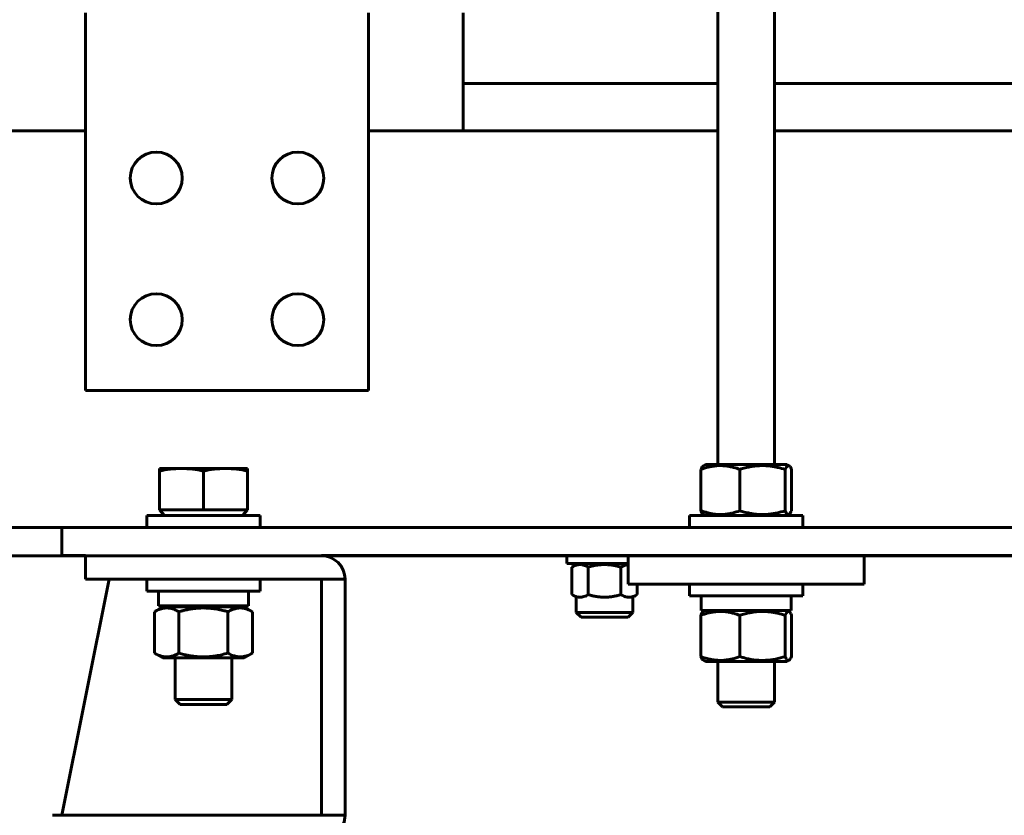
# Model space of a CAD drawing. Header units: millimetres. Extents: x 0 to 297, y 0 to 420.
# Tile 3 of 13: x 104 to 146, y 80 to 114. Entities that reach past the tile are written whole.
import ezdxf

# ---------------------------------------------------------------- set-up
doc = ezdxf.new("R2010")
doc.units = ezdxf.units.MM
doc.linetypes.add('K5LT_BASIC', pattern=[0])
doc.linetypes.add('K5LT_THIN', pattern=[0])
doc.layers.add('Системный слой', color=7, linetype='Continuous')
doc.styles.add('KDIMTEXTSTYLE', font='GOST_AU.SHX', dxfattribs={"width": 0.96, "oblique": 15, "height": 5})
doc.dimstyles.new('KDIMSTYLE (0.20)', dxfattribs={"dimtxt": 5, "dimasz": 1, "dimexe": 2, "dimexo": 0, "dimgap": 1, "dimtad": 1, "dimlfac": 5, "dimtxsty": 'KDIMTEXTSTYLE', "dimsah": 1, "dimcen": 0, "dimdle": 1, "dimadec": 0, "dimazin": 0, "dimtfac": 0.667, "dimtmove": 0, "dimatfit": 3, "dimfxl": 1, "dimtvp": 1, "dimtolj": 1, "dimtzin": 0, "dimarcsym": 0})

# ---------------------------------------------------------------- blocks, each defined once
blk = doc.blocks.new('U1')
at = {"layer": 'Системный слой', "color": 150, "linetype": 'K5LT_BASIC', "lineweight": 60, "true_color": 0x0080ff}
for p, q in [((95.883, 108.834), (107.283, 108.834)), ((119.283, 108.834), (134.083, 108.834)), ((136.483, 108.834), (151.283, 108.834))]:
    blk.add_line(p, q, dxfattribs=at)
blk = doc.blocks.new('U3')
at = {"layer": 'Системный слой', "color": 150, "linetype": 'K5LT_BASIC', "lineweight": 60, "true_color": 0x0080ff}
for p, q in [((106.283, 90.834), (107.283, 90.834)), ((117.283, 90.834), (197.283, 90.834))]:
    blk.add_line(p, q, dxfattribs=at)
blk = doc.blocks.new('U22')
at = {"layer": 'Системный слой', "color": 150, "linetype": 'K5LT_BASIC', "lineweight": 60, "true_color": 0x0080ff}
for p, q in [((129.975, 90.35), (130.077, 90.401)), ((130.077, 90.401), (130.179, 90.438)), ((130.179, 90.438), (130.283, 90.455))]:
    blk.add_line(p, q, dxfattribs=at)
blk = doc.blocks.new('U23')
at = {"layer": 'Системный слой', "color": 150, "linetype": 'K5LT_BASIC', "lineweight": 60, "true_color": 0x0080ff}
for p, q in [((128.083, 90.457), (128.083, 90.499)), ((128.083, 88.432), (128.083, 89.075))]:
    blk.add_line(p, q, dxfattribs=at)
blk = doc.blocks.new('U80')
at = {"layer": 'Системный слой', "color": 150, "linetype": 'K5LT_BASIC', "lineweight": 60, "true_color": 0x0080ff}
for p, q in [((107.283, 90.832), (85.283, 90.832)), ((130.283, 90.832), (117.334, 90.832)), ((174.283, 90.832), (140.283, 90.832))]:
    blk.add_line(p, q, dxfattribs=at)
blk = doc.blocks.new('U99')
at = {"layer": 'Системный слой', "color": 150, "linetype": 'K5LT_BASIC', "lineweight": 60, "true_color": 0x0080ff}
for p, q in [((111.291, 84.533), (112.283, 84.533)), ((112.283, 84.533), (113.275, 84.533))]:
    blk.add_line(p, q, dxfattribs=at)
blk = doc.blocks.new('U100')
at = {"layer": 'Системный слой', "color": 150, "linetype": 'K5LT_BASIC', "lineweight": 60, "true_color": 0x0080ff}
for p, q in [((113.483, 89.834), (113.483, 89.833)), ((113.483, 88.713), (113.483, 88.661)), ((113.483, 86.501), (113.483, 84.741))]:
    blk.add_line(p, q, dxfattribs=at)
blk = doc.blocks.new('U101')
at = {"layer": 'Системный слой', "color": 150, "linetype": 'K5LT_BASIC', "lineweight": 60, "true_color": 0x0080ff}
for p, q in [((111.083, 89.834), (111.083, 89.833)), ((111.083, 88.713), (111.083, 88.661)), ((111.083, 86.501), (111.083, 84.741))]:
    blk.add_line(p, q, dxfattribs=at)
blk = doc.blocks.new('U102')
at = {"layer": 'Системный слой', "color": 150, "linetype": 'K5LT_BASIC', "lineweight": 60, "true_color": 0x0080ff}
for p, q in [((112.283, 86.501), (110.558, 86.501)), ((114.008, 86.501), (112.283, 86.501))]:
    blk.add_line(p, q, dxfattribs=at)
blk = doc.blocks.new('U109')
at = {"layer": 'Системный слой', "color": 150, "linetype": 'K5LT_BASIC', "lineweight": 60, "true_color": 0x0080ff}
for p, q in [((134.083, 110.833), (123.283, 110.833)), ((147.283, 110.833), (136.483, 110.833))]:
    blk.add_line(p, q, dxfattribs=at)
blk = doc.blocks.new('U110')
at = {"layer": 'Системный слой', "color": 150, "linetype": 'K5LT_BASIC', "lineweight": 60, "true_color": 0x0080ff}
for p, q in [((130.283, 90.833), (123.283, 90.833)), ((147.283, 90.833), (140.283, 90.833)), ((174.283, 90.833), (167.283, 90.833)), ((191.283, 90.833), (184.283, 90.833))]:
    blk.add_line(p, q, dxfattribs=at)
blk = doc.blocks.new('U119')
at = {"layer": 'Системный слой', "color": 150, "linetype": 'K5LT_BASIC', "lineweight": 60, "true_color": 0x0080ff}
for p, q in [((107.283, 90.833), (103.283, 90.833)), ((123.283, 90.833), (117.314, 90.833))]:
    blk.add_line(p, q, dxfattribs=at)
blk = doc.blocks.new('U121')
at = {"layer": 'Системный слой', "color": 150, "linetype": 'K5LT_BASIC', "lineweight": 60, "true_color": 0x0080ff}
for p, q in [((123.283, 113.833), (123.283, 108.834)), ((123.283, 90.834), (123.283, 90.833))]:
    blk.add_line(p, q, dxfattribs=at)
blk = doc.blocks.new('U127')
at = {"layer": 'Системный слой', "color": 150, "linetype": 'K5LT_BASIC', "lineweight": 60, "true_color": 0x0080ff}
for p, q in [((134.283, 84.433), (135.283, 84.433)), ((135.283, 84.433), (136.283, 84.433))]:
    blk.add_line(p, q, dxfattribs=at)
blk = doc.blocks.new('U128')
at = {"layer": 'Системный слой', "color": 150, "linetype": 'K5LT_BASIC', "lineweight": 60, "true_color": 0x0080ff}
for p, q in [((136.483, 94.693), (136.483, 202.833)), ((136.483, 90.833), (136.483, 90.834)), ((136.483, 84.633), (136.483, 86.353))]:
    blk.add_line(p, q, dxfattribs=at)
blk = doc.blocks.new('U129')
at = {"layer": 'Системный слой', "color": 150, "linetype": 'K5LT_BASIC', "lineweight": 60, "true_color": 0x0080ff}
for p, q in [((134.083, 94.693), (134.083, 202.833)), ((134.083, 90.833), (134.083, 90.834)), ((134.083, 84.633), (134.083, 86.353))]:
    blk.add_line(p, q, dxfattribs=at)
blk = doc.blocks.new('U135')
at = {"layer": 'Системный слой', "color": 150, "linetype": 'K5LT_BASIC', "lineweight": 60, "true_color": 0x0080ff}
for p, q in [((136.932, 94.489), (136.987, 94.59)), ((136.987, 94.59), (137, 94.607)), ((137, 94.607), (137.001, 94.609)), ((137.001, 94.609), (137.004, 94.612)), ((137.004, 94.612), (137.009, 94.618)), ((137.009, 94.618), (137.02, 94.629)), ((137.02, 94.629), (137.043, 94.644)), ((137.043, 94.644), (137.068, 94.65)), ((137.068, 94.65), (137.069, 94.65)), ((137.069, 94.65), (137.071, 94.65)), ((137.071, 94.65), (137.075, 94.649)), ((137.075, 94.649), (137.083, 94.648)), ((137.083, 94.648), (137.098, 94.641)), ((137.098, 94.641), (137.102, 94.639)), ((137.102, 94.639), (137.102, 94.638)), ((137.102, 94.638), (137.103, 94.638)), ((137.103, 94.638), (137.105, 94.637)), ((137.105, 94.637), (137.108, 94.634)), ((137.108, 94.634), (137.114, 94.629)), ((137.114, 94.629), (137.127, 94.617)), ((137.127, 94.617), (137.136, 94.606)), ((137.136, 94.606), (137.138, 94.605)), ((137.138, 94.605), (137.14, 94.602)), ((137.14, 94.602), (137.144, 94.596)), ((137.144, 94.596), (137.152, 94.584)), ((137.152, 94.584), (137.168, 94.558)), ((137.168, 94.558), (137.201, 94.493)), ((137.201, 94.493), (137.203, 94.489))]:
    blk.add_line(p, q, dxfattribs=at)
blk = doc.blocks.new('U141')
at = {"layer": 'Системный слой', "color": 150, "linetype": 'K5LT_BASIC', "lineweight": 60, "true_color": 0x0080ff}
for p, q in [((133.558, 86.353), (135.283, 86.353)), ((135.283, 86.353), (137.008, 86.353))]:
    blk.add_line(p, q, dxfattribs=at)
blk = doc.blocks.new('U142')
at = {"layer": 'Системный слой', "color": 150, "linetype": 'K5LT_BASIC', "lineweight": 60, "true_color": 0x0080ff}
for p, q in [((136.934, 86.554), (136.932, 86.557)), ((136.967, 86.489), (136.934, 86.554)), ((136.983, 86.462), (136.967, 86.489)), ((136.991, 86.45), (136.983, 86.462)), ((136.995, 86.445), (136.991, 86.45)), ((136.998, 86.442), (136.995, 86.445)), ((136.999, 86.441), (136.998, 86.442)), ((137.011, 86.426), (136.999, 86.441)), ((137.022, 86.416), (137.011, 86.426)), ((137.028, 86.411), (137.022, 86.416)), ((137.031, 86.409), (137.028, 86.411)), ((137.032, 86.408), (137.031, 86.409)), ((137.033, 86.408), (137.032, 86.408)), ((137.047, 86.401), (137.033, 86.408)), ((137.057, 86.397), (137.047, 86.401)), ((137.063, 86.397), (137.057, 86.397)), ((137.065, 86.397), (137.063, 86.397)), ((137.067, 86.397), (137.065, 86.397)), ((137.098, 86.405), (137.067, 86.397)), ((137.067, 86.397), (137.067, 86.397)), ((137.102, 86.408), (137.098, 86.405)), ((137.119, 86.422), (137.102, 86.408)), ((137.128, 86.431), (137.119, 86.422)), ((137.132, 86.436), (137.128, 86.431)), ((137.134, 86.438), (137.132, 86.436)), ((137.136, 86.439), (137.134, 86.438)), ((137.168, 86.489), (137.136, 86.439)), ((137.203, 86.557), (137.168, 86.489))]:
    blk.add_line(p, q, dxfattribs=at)
blk = doc.blocks.new('U143')
at = {"layer": 'Системный слой', "color": 150, "linetype": 'K5LT_BASIC', "lineweight": 60, "true_color": 0x0080ff}
for p, q in [((137.02, 88.449), (137.042, 88.464)), ((137.042, 88.464), (137.067, 88.47)), ((137.067, 88.47), (137.068, 88.47)), ((137.068, 88.47), (137.07, 88.47)), ((137.07, 88.47), (137.075, 88.469)), ((137.075, 88.469), (137.083, 88.468)), ((137.083, 88.468), (137.098, 88.461)), ((137.098, 88.461), (137.102, 88.459)), ((137.102, 88.459), (137.102, 88.459)), ((137.102, 88.459), (137.103, 88.458)), ((137.103, 88.458), (137.105, 88.457)), ((137.105, 88.457), (137.108, 88.455)), ((137.108, 88.455), (137.114, 88.449)), ((136.932, 88.309), (136.987, 88.41)), ((136.987, 88.41), (137, 88.427)), ((137, 88.427), (137.001, 88.429)), ((137.001, 88.429), (137.004, 88.432)), ((137.004, 88.432), (137.009, 88.438)), ((137.009, 88.438), (137.02, 88.449)), ((137.114, 88.449), (137.127, 88.437)), ((137.127, 88.437), (137.136, 88.426)), ((137.136, 88.426), (137.137, 88.425)), ((137.137, 88.425), (137.14, 88.422)), ((137.14, 88.422), (137.144, 88.416)), ((137.144, 88.416), (137.152, 88.404)), ((137.152, 88.404), (137.168, 88.378)), ((137.168, 88.378), (137.201, 88.313)), ((137.201, 88.313), (137.203, 88.309))]:
    blk.add_line(p, q, dxfattribs=at)
blk = doc.blocks.new('KDIMARROW_01')
at = {"layer": 'Системный слой'}
blk.add_hatch(color=0, dxfattribs=at).paths.add_polyline_path([(-5, -0.658), (0, 0), (-5, 0.658), (-4.5, 0)])
at = {"layer": 'Системный слой', "color": 0, "linetype": 'K5LT_THIN', "lineweight": 18}
for p, q in [((-4.5, 0), (-5, 0.658)), ((-5, 0.658), (0, 0)), ((0, 0), (-5, -0.658)), ((-5, -0.658), (-4.5, 0)), ((0, 0), (-1, 0))]:
    blk.add_line(p, q, dxfattribs=at)

msp = doc.modelspace()

# ---------------------------------------------------------------- linework, layer by layer
at = {"layer": 'Системный слой', "color": 150, "linetype": 'K5LT_BASIC', "lineweight": 60, "true_color": 0x0080ff}
for p, q in [((107.2828, 97.8332), (107.2828, 113.8332)), ((119.2828, 113.8332), (119.2828, 97.8332)), ((107.2828, 97.8332), (119.2828, 97.8332)), ((111.3492, 94.5253), (110.4156, 94.5253)), ((110.4156, 94.5253), (110.4156, 94.4202)), ((110.4156, 94.4202), (110.4156, 92.7733)), ((113.2164, 94.5253), (111.3492, 94.5253)), ((112.2828, 94.4202), (112.2828, 92.7733)), ((114.15, 94.5253), (113.2164, 94.5253)), ((114.15, 94.4202), (114.15, 94.5253)), ((114.15, 94.4202), (114.15, 92.7733)), ((133.3629, 92.7373), (133.3629, 94.4891)), ((133.5578, 94.6932), (133.4674, 94.641)), ((137.0078, 94.6932), (133.5578, 94.6932)), ((135.0123, 94.4891), (135.0123, 92.7373)), ((136.9323, 92.7373), (136.9323, 94.4891)), ((137.0078, 94.6932), (137.0983, 94.641)), ((137.2027, 92.7373), (137.2027, 94.4891)), ((110.4156, 92.7733), (111.3492, 92.7733)), ((110.6316, 92.5333), (110.4156, 92.7733)), ((111.3492, 92.7733), (112.2828, 92.7733)), ((112.2828, 92.7733), (113.2164, 92.7733)), ((113.2164, 92.7733), (114.15, 92.7733)), ((113.934, 92.5333), (114.15, 92.7733)), ((109.8828, 92.0337), (109.8828, 92.5333)), ((109.8828, 92.5333), (114.6828, 92.5333)), ((114.6828, 92.0337), (114.6828, 92.5333)), ((132.8828, 92.5332), (132.8828, 92.0337)), ((137.6828, 92.5332), (132.8828, 92.5332)), ((133.5578, 92.5332), (133.4674, 92.5854)), ((137.0078, 92.5332), (137.0982, 92.5854)), ((137.6828, 92.5332), (137.6828, 92.0337)), ((103.2828, 92.0337), (106.2828, 92.0337)), ((106.2828, 92.0337), (208.2828, 92.0337)), ((106.2828, 92.0337), (106.2828, 90.8337)), ((106.2828, 90.8337), (103.2828, 90.8337)), ((107.2828, 89.8337), (107.2828, 90.8337)), ((107.2828, 90.8337), (107.8828, 90.8337)), ((107.8828, 90.8337), (117.2828, 90.8337)), ((127.6825, 90.8324), (127.6825, 90.4991)), ((130.2828, 90.8332), (140.2828, 90.8332)), ((130.2828, 89.6332), (130.2828, 90.8332)), ((140.2828, 90.8332), (140.2828, 89.6332)), ((130.2828, 90.4991), (127.6825, 90.4991)), ((128.0825, 90.4569), (127.8969, 90.3497)), ((127.8969, 89.1818), (127.8969, 90.3497)), ((128.5897, 89.1818), (128.5897, 90.3497)), ((129.9754, 89.1818), (129.9754, 90.3497)), ((106.283, 79.8337), (108.283, 89.8337)), ((107.8828, 89.8337), (107.2828, 89.8337)), ((117.2828, 89.8337), (107.8828, 89.8337)), ((114.6828, 89.8333), (109.8828, 89.8333)), ((109.8828, 89.3333), (109.8828, 89.8333)), ((114.6828, 89.3333), (114.6828, 89.8333)), ((117.2828, 79.8337), (117.2828, 89.8337)), ((117.2828, 89.8337), (118.2828, 89.8337)), ((118.2828, 89.8337), (118.2828, 79.8337)), ((109.8828, 89.3333), (114.6828, 89.3333)), ((110.3728, 88.7133), (110.3728, 89.3333)), ((114.1928, 88.7133), (114.1928, 89.3333)), ((140.2828, 89.6332), (130.2828, 89.6332)), ((130.6682, 89.6332), (130.6682, 89.1818)), ((132.8828, 89.6332), (132.8828, 89.1332)), ((137.6828, 89.6332), (137.6828, 89.1332)), ((128.0825, 89.0746), (127.8969, 89.1818)), ((130.4825, 89.0746), (130.6682, 89.1818)), ((130.4825, 88.4324), (130.4825, 89.0746)), ((132.8828, 89.1332), (137.6828, 89.1332)), ((133.3728, 89.1332), (133.3728, 88.5132)), ((137.1928, 89.1332), (137.1928, 88.5132)), ((110.5578, 88.6611), (110.2043, 88.457)), ((110.2043, 86.7051), (110.2043, 88.457)), ((114.1928, 88.7133), (110.3728, 88.7133)), ((114.0078, 88.6611), (110.5578, 88.6611)), ((111.2436, 88.457), (111.2436, 86.7051)), ((113.322, 88.457), (113.322, 86.7051)), ((114.0078, 88.6611), (114.3613, 88.457)), ((114.3613, 88.457), (114.3613, 86.7051)), ((133.3728, 88.5132), (137.1928, 88.5132)), ((133.5578, 88.5132), (133.4673, 88.461)), ((137.0078, 88.5132), (137.0983, 88.461)), ((128.2825, 88.2324), (128.0825, 88.4324)), ((128.0825, 88.4324), (130.4825, 88.4324)), ((128.2825, 88.2324), (130.2825, 88.2324)), ((130.2825, 88.2324), (130.4825, 88.4324)), ((133.3629, 88.3092), (133.3629, 86.5573)), ((135.0123, 88.3092), (135.0123, 86.5573)), ((136.9323, 88.3092), (136.9323, 86.5573)), ((137.2027, 88.3092), (137.2027, 86.5573)), ((110.5578, 86.5011), (110.2043, 86.7051)), ((114.0078, 86.5011), (114.3613, 86.7051)), ((133.5578, 86.3532), (133.4673, 86.4055)), ((137.0078, 86.3532), (137.0983, 86.4055)), ((111.0828, 84.7411), (112.2828, 84.7411)), ((111.2907, 84.5333), (111.0828, 84.7411)), ((112.2828, 84.7411), (113.4828, 84.7411)), ((113.275, 84.5333), (113.4828, 84.7411)), ((134.2828, 84.4334), (134.0828, 84.6334)), ((134.0828, 84.6334), (135.2828, 84.6334)), ((135.2828, 84.6334), (136.4828, 84.6334)), ((136.2828, 84.4334), (136.4828, 84.6334)), ((117.2828, 79.8337), (105.8828, 79.8337)), ((118.2828, 79.8337), (117.2828, 79.8337))]:
    msp.add_line(p, q, dxfattribs=at)
for centre in [(110.2828, 106.8332), (116.2828, 106.8332), (110.2828, 100.8332), (116.2828, 100.8332)]:
    msp.add_circle(centre, 1.1, dxfattribs=at)
for centre, start, end in [((117.2828, 89.8337), 0, 90), ((117.2828, 79.8337), 270, 0.00013)]:
    msp.add_arc(centre, 1, start, end, dxfattribs=at)
for points, knots in [([(110.4156, 94.4202), (110.57, 94.4526), (110.7248, 94.4791), (111.0359, 94.5155), (111.1921, 94.5253), (111.3492, 94.5253)], [0, 0, 0, 0, 0.0027078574, 0.0027078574, 0.0054157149, 0.0054157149, 0.0054157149, 0.0054157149]), ([(111.3492, 94.5253), (111.5063, 94.5253), (111.6626, 94.5155), (111.9736, 94.4791), (112.1285, 94.4526), (112.2828, 94.4202)], [0, 0, 0, 0, 0.0027078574, 0.0027078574, 0.0054157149, 0.0054157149, 0.0054157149, 0.0054157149]), ([(112.2828, 94.4202), (112.4372, 94.4526), (112.592, 94.4791), (112.9031, 94.5155), (113.0593, 94.5253), (113.2164, 94.5253)], [0, 0, 0, 0, 0.0027078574, 0.0027078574, 0.0054157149, 0.0054157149, 0.0054157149, 0.0054157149]), ([(113.2164, 94.5253), (113.3735, 94.5253), (113.5298, 94.5155), (113.8408, 94.4791), (113.9957, 94.4526), (114.15, 94.4202)], [0, 0, 0, 0, 0.0027078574, 0.0027078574, 0.0054157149, 0.0054157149, 0.0054157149, 0.0054157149]), ([(133.3629, 94.4891), (133.466, 94.5267), (133.6179, 94.5742), (133.8052, 94.6145), (133.9226, 94.633), (134.028, 94.6444), (134.1182, 94.6493), (134.2104, 94.6504), (134.3034, 94.6476), (134.4147, 94.6379), (134.5069, 94.6248), (134.6164, 94.6051), (134.7804, 94.5673), (134.9237, 94.5214), (135.0123, 94.4891)], [0, 0, 0, 0, 2.881459, 4.2007905, 5.122029, 6.0737274, 7.0548468, 7.5525993, 8.5536548, 9.5498474, 10.5399435, 11.0322243, 12.5081977, 15, 15, 15, 15]), ([(133.4674, 94.641), (133.4581, 94.6356), (133.4355, 94.6167), (133.4006, 94.5671), (133.3752, 94.5165), (133.3629, 94.4891)], [0, 0, 0, 0, 1.5734714, 3.8428207, 6, 6, 6, 6]), ([(135.0123, 94.4891), (135.0882, 94.5129), (135.2308, 94.5535), (135.3996, 94.5911), (135.5326, 94.6148), (135.646, 94.6311), (135.7705, 94.6432), (135.8919, 94.6495), (136.0073, 94.6506), (136.1171, 94.6467), (136.2194, 94.639), (136.3359, 94.6264), (136.4722, 94.6053), (136.6804, 94.5623), (136.8315, 94.5206), (136.9323, 94.4891)], [0, 0, 0, 0, 1.9453312, 3.6284879, 4.2419432, 5.2660008, 6.4440964, 7.3180671, 8.2595852, 9.2862895, 10.0226916, 10.7831972, 12.1662871, 13.4088138, 16, 16, 16, 16]), ([(133.3629, 92.7373), (133.3825, 92.6937), (133.4104, 92.6418), (133.4455, 92.6009), (133.4605, 92.5894), (133.4674, 92.5854)], [0, 0, 0, 0, 3.455111, 4.8403434, 6, 6, 6, 6]), ([(135.0123, 92.7373), (134.9092, 92.6998), (134.7574, 92.6522), (134.57, 92.6119), (134.4526, 92.5934), (134.3472, 92.582), (134.2571, 92.5771), (134.1648, 92.576), (134.0718, 92.5789), (133.9605, 92.5886), (133.8683, 92.6016), (133.7588, 92.6213), (133.5948, 92.6591), (133.4515, 92.7051), (133.3629, 92.7373)], [0, 0, 0, 0, 2.881459, 4.2007905, 5.1220289, 6.0737274, 7.0548468, 7.5525992, 8.5536547, 9.5498474, 10.5399435, 11.0322243, 12.5081977, 15, 15, 15, 15]), ([(136.9323, 92.7373), (136.8122, 92.6998), (136.6355, 92.6522), (136.4174, 92.6119), (136.2807, 92.5934), (136.1581, 92.582), (136.0531, 92.5771), (135.9458, 92.576), (135.8375, 92.5789), (135.7079, 92.5886), (135.6007, 92.6016), (135.4732, 92.6213), (135.3466, 92.6464), (135.1787, 92.6876), (135.0745, 92.7178), (135.0123, 92.7373)], [0, 0, 0, 0, 3.0735562, 4.4808431, 5.4634975, 6.4786425, 7.5251698, 8.0561058, 9.1238983, 10.1865038, 11.2426063, 11.7677059, 13.3420774, 14.3968679, 16, 16, 16, 16]), ([(137.0982, 92.5854), (137.0912, 92.5813), (137.0806, 92.5773), (137.0665, 92.5762), (137.056, 92.5774), (137.042, 92.5819), (137.0211, 92.5947), (136.9832, 92.6357), (136.9526, 92.6922), (136.9323, 92.7373)], [0, 0, 0, 0, 1.2582622, 1.8849671, 2.5124862, 3.1403673, 4.3947688, 6.2812869, 10, 10, 10, 10]), ([(127.8969, 90.3497), (127.9287, 90.3681), (127.9745, 90.3918), (128.0539, 90.4246), (128.1073, 90.4406), (128.1588, 90.4503), (128.1948, 90.4553), (128.2376, 90.4576), (128.2748, 90.4562), (128.3124, 90.4528), (128.3621, 90.4447), (128.4594, 90.4174), (128.537, 90.3801), (128.5897, 90.3497)], [0, 0, 0, 0, 1.9666271, 2.8242769, 4.8588228, 5.2109605, 5.9219345, 7.0116579, 7.7581214, 8.1324228, 9.2536376, 10.7311997, 14, 14, 14, 14]), ([(128.5897, 90.3497), (128.5989, 90.3524), (128.6175, 90.3577), (128.6456, 90.3654), (128.6739, 90.3729), (128.7115, 90.3825), (128.7584, 90.3939), (128.8183, 90.4071), (128.8817, 90.4196), (128.9375, 90.429), (128.9823, 90.4356), (129.0159, 90.4401), (129.0497, 90.4441), (129.0837, 90.4475), (129.1181, 90.4505), (129.1529, 90.453), (129.1878, 90.4548), (129.2255, 90.4562), (129.2661, 90.457), (129.3099, 90.4569), (129.3538, 90.4558), (129.3961, 90.4539), (129.4368, 90.4513), (129.4763, 90.448), (129.5157, 90.4441), (129.5541, 90.4395), (129.5917, 90.4344), (129.6286, 90.4288), (129.6654, 90.4226), (129.7137, 90.4137), (129.7735, 90.4015), (129.8429, 90.3853), (129.8991, 90.3709), (129.9428, 90.359), (129.9645, 90.3528), (129.9754, 90.3497)], [0, 0, 0, 0, 0.0001444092, 0.0002888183, 0.0004332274, 0.0005776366, 0.0008664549, 0.0011552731, 0.0014947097, 0.0018341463, 0.0020038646, 0.0021735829, 0.0023433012, 0.0025130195, 0.0026867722, 0.0028605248, 0.0030342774, 0.0032080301, 0.003424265, 0.0036405, 0.003856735, 0.0040729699, 0.0042692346, 0.0044654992, 0.0046617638, 0.0048580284, 0.0050435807, 0.0052291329, 0.0054146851, 0.0056002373, 0.0059634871, 0.006326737, 0.0066619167, 0.0068295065, 0.0069970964, 0.0069970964, 0.0069970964, 0.0069970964]), ([(128.5897, 89.1818), (128.5579, 89.1635), (128.5121, 89.1397), (128.4327, 89.1069), (128.3793, 89.0909), (128.3278, 89.0812), (128.2918, 89.0762), (128.249, 89.074), (128.2118, 89.0753), (128.1742, 89.0787), (128.1245, 89.0868), (128.0272, 89.1141), (127.9496, 89.1514), (127.8969, 89.1818)], [0, 0, 0, 0, 1.9666271, 2.8242769, 4.8588228, 5.2109605, 5.9219345, 7.0116578, 7.7581213, 8.1324227, 9.2536375, 10.7311997, 14, 14, 14, 14]), ([(129.9754, 89.1818), (129.9661, 89.1791), (129.9476, 89.1739), (129.9195, 89.1661), (129.8912, 89.1586), (129.8536, 89.149), (129.8066, 89.1376), (129.7468, 89.1244), (129.6834, 89.112), (129.6276, 89.1025), (129.5828, 89.0959), (129.5491, 89.0914), (129.5154, 89.0875), (129.4814, 89.084), (129.447, 89.081), (129.4122, 89.0786), (129.3773, 89.0767), (129.3395, 89.0753), (129.299, 89.0745), (129.2552, 89.0747), (129.2113, 89.0757), (129.169, 89.0776), (129.1283, 89.0802), (129.0888, 89.0835), (129.0494, 89.0875), (129.0109, 89.092), (128.9734, 89.0972), (128.9365, 89.1028), (128.8997, 89.1089), (128.8514, 89.1178), (128.7915, 89.1301), (128.7221, 89.1462), (128.6659, 89.1606), (128.6223, 89.1725), (128.6006, 89.1787), (128.5897, 89.1818)], [0, 0, 0, 0, 0.0001444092, 0.0002888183, 0.0004332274, 0.0005776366, 0.0008664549, 0.0011552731, 0.0014947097, 0.0018341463, 0.0020038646, 0.0021735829, 0.0023433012, 0.0025130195, 0.0026867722, 0.0028605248, 0.0030342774, 0.0032080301, 0.003424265, 0.0036405, 0.003856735, 0.0040729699, 0.0042692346, 0.0044654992, 0.0046617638, 0.0048580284, 0.0050435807, 0.0052291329, 0.0054146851, 0.0056002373, 0.0059634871, 0.006326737, 0.0066619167, 0.0068295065, 0.0069970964, 0.0069970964, 0.0069970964, 0.0069970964]), ([(130.6682, 89.1818), (130.6364, 89.1635), (130.5906, 89.1397), (130.5112, 89.1069), (130.4578, 89.0909), (130.4062, 89.0812), (130.3702, 89.0762), (130.3274, 89.074), (130.2903, 89.0753), (130.2527, 89.0787), (130.203, 89.0868), (130.1057, 89.1141), (130.028, 89.1514), (129.9754, 89.1818)], [0, 0, 0, 0, 1.9666271, 2.8242769, 4.8588228, 5.2109605, 5.9219345, 7.0116579, 7.7581214, 8.1324228, 9.2536376, 10.7311997, 14, 14, 14, 14]), ([(110.2043, 88.457), (110.2693, 88.4945), (110.365, 88.542), (110.483, 88.5823), (110.557, 88.6009), (110.6234, 88.6122), (110.6802, 88.6171), (110.7383, 88.6182), (110.7969, 88.6154), (110.8671, 88.6057), (110.9251, 88.5927), (110.9941, 88.5729), (111.0974, 88.5352), (111.1877, 88.4892), (111.2436, 88.457)], [0, 0, 0, 0, 2.8814588, 4.2007903, 5.1220287, 6.0737271, 7.0548465, 7.5525989, 8.5536544, 9.549847, 10.5399432, 11.0322241, 12.5081975, 15, 15, 15, 15]), ([(111.2436, 88.457), (111.2597, 88.4616), (111.2921, 88.4708), (111.3412, 88.4842), (111.3901, 88.4971), (111.4555, 88.5135), (111.5374, 88.5326), (111.6617, 88.5585), (111.8126, 88.5844), (111.9608, 88.6022), (112.08, 88.6116), (112.1624, 88.6158), (112.2375, 88.6177), (112.306, 88.6179), (112.3747, 88.6166), (112.4404, 88.614), (112.5032, 88.6102), (112.5636, 88.6054), (112.6239, 88.5994), (112.7037, 88.5901), (112.8032, 88.5759), (112.9229, 88.5546), (113.043, 88.5295), (113.1501, 88.5038), (113.2429, 88.4794), (113.2956, 88.4646), (113.322, 88.457)], [0, 0, 0, 0, 0.000251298, 0.000502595, 0.000753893, 0.00100519, 0.001507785, 0.00201038, 0.002906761, 0.003803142, 0.00424928, 0.004695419, 0.005033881, 0.005372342, 0.005710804, 0.006049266, 0.006349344, 0.006649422, 0.0069495, 0.007249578, 0.007849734, 0.00844989, 0.009066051, 0.009682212, 0.010088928, 0.010495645, 0.010495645, 0.010495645, 0.010495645]), ([(113.322, 88.457), (113.387, 88.4945), (113.4827, 88.542), (113.6007, 88.5823), (113.6747, 88.6009), (113.7411, 88.6122), (113.7979, 88.6171), (113.856, 88.6182), (113.9146, 88.6154), (113.9848, 88.6057), (114.0428, 88.5927), (114.1118, 88.5729), (114.2151, 88.5352), (114.3054, 88.4892), (114.3613, 88.457)], [0, 0, 0, 0, 2.8814589, 4.2007904, 5.1220288, 6.0737272, 7.0548466, 7.5525991, 8.5536545, 9.5498472, 10.5399433, 11.0322242, 12.5081976, 15, 15, 15, 15]), ([(133.3629, 88.3092), (133.466, 88.3467), (133.6179, 88.3942), (133.8052, 88.4345), (133.9226, 88.4531), (134.028, 88.4644), (134.1182, 88.4693), (134.2104, 88.4704), (134.3034, 88.4676), (134.4147, 88.4579), (134.5069, 88.4448), (134.6164, 88.4251), (134.7804, 88.3873), (134.9237, 88.3414), (135.0123, 88.3092)], [0, 0, 0, 0, 2.8814588, 4.2007903, 5.1220287, 6.0737271, 7.0548465, 7.5525989, 8.5536544, 9.549847, 10.5399432, 11.0322241, 12.5081975, 15, 15, 15, 15]), ([(133.4674, 88.461), (133.458, 88.4556), (133.4376, 88.4385), (133.4068, 88.3964), (133.3814, 88.3491), (133.3669, 88.3181), (133.3629, 88.3092)], [0, 0, 0, 0, 1.8369418, 4.0535368, 6.171167, 7, 7, 7, 7]), ([(135.0123, 88.3092), (135.0881, 88.3328), (135.2305, 88.3734), (135.399, 88.411), (135.5319, 88.4346), (135.6451, 88.451), (135.7694, 88.4632), (135.8908, 88.4694), (136.0062, 88.4706), (136.116, 88.4668), (136.2184, 88.4591), (136.335, 88.4465), (136.4714, 88.4255), (136.68, 88.3825), (136.8313, 88.3407), (136.9323, 88.3092)], [0, 0, 0, 0, 1.9425805, 3.6231934, 4.2356381, 5.2582003, 6.4351759, 7.3087266, 8.2501687, 9.2773568, 10.0143713, 10.7756202, 12.1603688, 13.404666, 16, 16, 16, 16]), ([(111.2436, 86.7051), (111.1786, 86.6676), (111.0829, 86.6201), (110.9649, 86.5798), (110.8909, 86.5612), (110.8245, 86.5499), (110.7677, 86.545), (110.7096, 86.5439), (110.651, 86.5467), (110.5809, 86.5564), (110.5228, 86.5694), (110.4538, 86.5892), (110.3505, 86.627), (110.2602, 86.6729), (110.2043, 86.7051)], [0, 0, 0, 0, 2.881459, 4.2007905, 5.1220289, 6.0737274, 7.0548467, 7.5525992, 8.5536547, 9.5498473, 10.5399434, 11.0322243, 12.5081977, 15, 15, 15, 15]), ([(112.2828, 86.5444), (112.2635, 86.5444), (112.2252, 86.5447), (112.1687, 86.5463), (112.1126, 86.5488), (112.0417, 86.5533), (111.9557, 86.5609), (111.8719, 86.5708), (111.8054, 86.5802), (111.7555, 86.5879), (111.7057, 86.5964), (111.6552, 86.6056), (111.6041, 86.6157), (111.535, 86.6302), (111.4489, 86.65), (111.346, 86.6763), (111.2777, 86.6953), (111.2436, 86.7051)], [0.0052576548, 0.0052576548, 0.0052576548, 0.0052576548, 0.005537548, 0.0058174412, 0.0060973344, 0.0063772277, 0.0068799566, 0.0073826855, 0.00763405, 0.0078854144, 0.0081367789, 0.0083881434, 0.008651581, 0.0089150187, 0.009441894, 0.0099687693, 0.0104956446, 0.0104956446, 0.0104956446, 0.0104956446]), ([(113.322, 86.7051), (113.152, 86.656), (112.9808, 86.6156), (112.6347, 86.5597), (112.4599, 86.5444), (112.2828, 86.5444)], [0, 0, 0, 0, 0.0026288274, 0.0026288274, 0.0052576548, 0.0052576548, 0.0052576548, 0.0052576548]), ([(114.3613, 86.7051), (114.2764, 86.6561), (114.191, 86.6158), (114.0183, 86.5598), (113.931, 86.5445), (113.7985, 86.5443), (113.7541, 86.5481), (113.6663, 86.5627), (113.6227, 86.5736), (113.4926, 86.6156), (113.407, 86.6561), (113.322, 86.7051)], [0, 0, 0, 0, 0.002623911, 0.002623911, 0.005247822, 0.005247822, 0.006559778, 0.006559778, 0.007871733, 0.007871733, 0.010495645, 0.010495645, 0.010495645, 0.010495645]), ([(133.3629, 86.5573), (133.3779, 86.524), (133.4015, 86.478), (133.432, 86.4356), (133.4519, 86.4158), (133.4629, 86.408), (133.4674, 86.4054)], [0, 0, 0, 0, 3.0517268, 4.8036186, 6.1211468, 7, 7, 7, 7]), ([(135.0123, 86.5573), (134.9092, 86.5198), (134.7574, 86.4722), (134.57, 86.4319), (134.4526, 86.4134), (134.3472, 86.402), (134.2571, 86.3972), (134.1648, 86.396), (134.0718, 86.3989), (133.9605, 86.4086), (133.8683, 86.4216), (133.7588, 86.4414), (133.5948, 86.4791), (133.4515, 86.5251), (133.3629, 86.5573)], [0, 0, 0, 0, 2.8814588, 4.2007902, 5.1220286, 6.073727, 7.0548464, 7.5525988, 8.5536543, 9.5498469, 10.5399431, 11.032224, 12.5081974, 15, 15, 15, 15]), ([(136.9323, 86.5573), (136.664, 86.4734), (136.3923, 86.4151), (135.9761, 86.3929), (135.8352, 86.3965), (135.5573, 86.425), (135.4196, 86.4496), (135.2828, 86.4823)], [0, 0, 0, 0, 0.0044913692, 0.0044913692, 0.0067370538, 0.0067370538, 0.0089827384, 0.0089827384, 0.0089827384, 0.0089827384])]:
    msp.add_open_spline(points, degree=3, knots=knots, dxfattribs=at)
for points in [[(137.2027, 92.7373), (137.1685, 92.6614), (137.1338, 92.606), (137.0982, 92.5854)], [(135.2828, 86.4823), (135.1919, 86.5041), (135.1018, 86.5293), (135.0123, 86.5573)]]:
    msp.add_open_spline(points, degree=3, dxfattribs=at)

# ---------------------------------------------------------------- block references
at = {"layer": 'Системный слой'}
for name in ['U129', 'U128', 'U121', 'U109', 'U1', 'U135', 'U80', 'U119', 'U3', 'U110', 'U23', 'U22', 'U101', 'U100', 'U143', 'U102', 'U142', 'U141', 'U99', 'U127']:
    msp.add_blockref(name, (0, 0), dxfattribs=at)

# ---------------------------------------------------------------- dimensions: what is measured, and where the dimension line sits
at = {"layer": 'Системный слой', "color": 7}
msp.add_linear_dim(base=(75.2825, 216.8324), p1=(105.8828, 78.8337), p2=(85.2825, 216.8324), angle=90, location=(75.2825, 147.8331), text='\\H5.0;\\W0.965;\\Q15;\\H5.0;\\W0.965;\\Q15;\\Q15;В', dimstyle='KDIMSTYLE (0.20)', override={"dimexo": 0, "dimblk1": 'KDIMARROW_01', "dimblk2": 'KDIMARROW_01', "dimse1": 0, "dimse2": 0, "dimclrt": 7, "dimtolj": 1}, dxfattribs=at).render()

doc.saveas('drawing.dxf')
